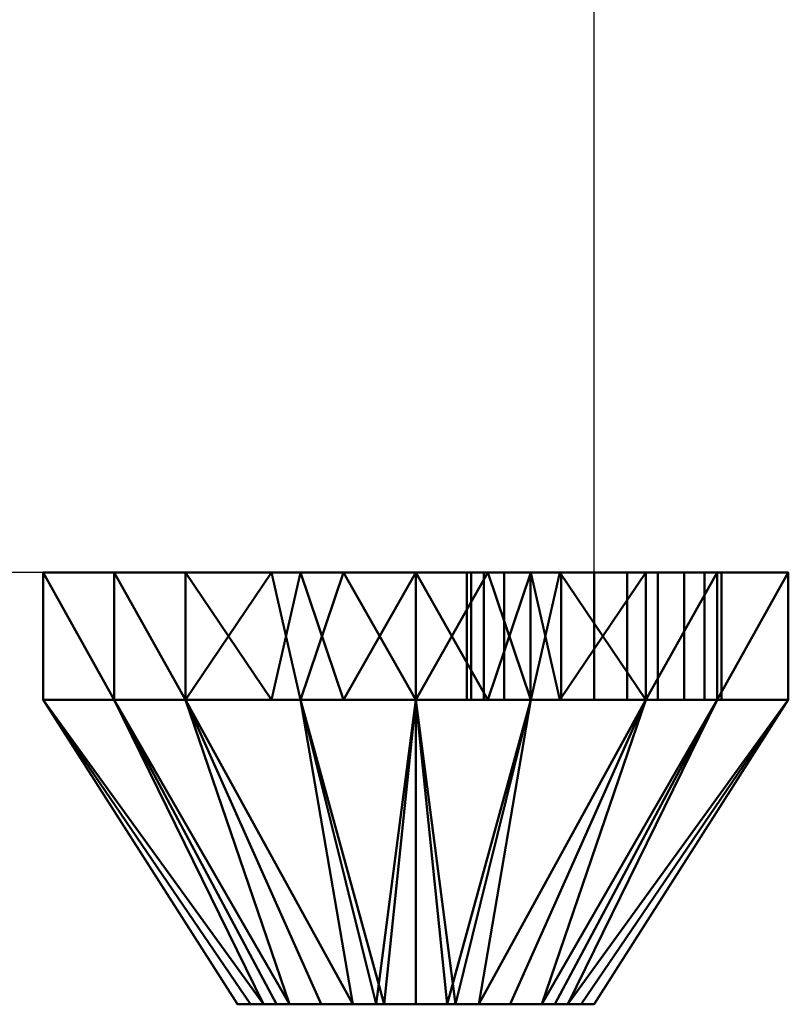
# Model space of a CAD drawing. Header units: millimetres. Extents: x -192 to 140, y -196 to 122.
# Tile 17 of 17: x 44 to 104, y -34 to 43. Entities that reach past the tile are written whole.
import ezdxf

# ---------------------------------------------------------------- set-up
doc = ezdxf.new("R2010")
doc.units = ezdxf.units.MM
doc.layers.add('P-SANR-FIXT', color=6, linetype='Continuous', lineweight=30)

msp = doc.modelspace()

# ---------------------------------------------------------------- linework, layer by layer
at = {"color": 5, "lineweight": 30}
msp.add_line((89, 0), (89, 103.632), dxfattribs=at)
at = {"color": 1, "lineweight": 30}
for p, q in [((76.808, 0, 10.05), (15.848, 0, 10.05)), ((76.808, 0, -10.05), (15.848, 0, -10.05))]:
    msp.add_line(p, q, dxfattribs=at)
at = {"color": 94, "lineweight": 30, "extrusion": (0, 1, 0)}
msp.add_circle((-89, 0), 10.05, dxfattribs=at)

# ---------------------------------------------------------------- meshes
at = {"layer": 'P-SANR-FIXT', "lineweight": 40}
mesh = msp.add_polyface(dxfattribs=at)
corners = [(75, 0), (75, 0, -30.75), (56.926, 0, -24.877), (45.755, 0, -9.502), (45.755, 0, 9.502), (56.926, 0, 24.877), (75, 0, 30.75)]
mesh.append_faces([[corners[k] for k in face] for face in [(0, 4, 5, 6)]], dxfattribs={"vtx0": -1})
mesh.append_faces([[corners[k] for k in face] for face in [(0, 3, 4)]], dxfattribs={"vtx0": -1, "vtx2": -1})
mesh.append_faces([[corners[k] for k in face] for face in [(0, 1, 2, 3)]], dxfattribs={"vtx3": -1})
mesh = msp.add_polyface(dxfattribs=at)
corners = [(75, 0, 30.75), (56.926, 0, 24.877), (45.755, 0, 9.502), (45.755, 0, -9.502), (56.926, 0, -24.877), (75, 0, -30.75), (75, -10, -30.75), (56.926, -10, -24.877), (45.755, -10, -9.502), (45.755, -10, 9.502), (56.926, -10, 24.877), (75, -10, 30.75), (63.679, -10, -27.072), (65.963, 0, -27.814), (51.34, 0, -17.19), (51.34, -10, -17.19), (45.755, 0), (45.755, -10), (51.34, 0, 17.19), (51.34, -10, 17.19), (63.679, 0, 27.072), (65.963, -10, 27.814), (69.34, -10, -28.911), (69.34, 0, 28.911)]
mesh.append_faces([[corners[k] for k in face] for face in [(22, 5, 6), (23, 11, 0)]], dxfattribs={"vtx0": -1})
mesh.append_faces([[corners[k] for k in face] for face in [(7, 4, 12), (5, 22, 13), (11, 23, 21)]], dxfattribs={"vtx0": -1, "vtx1": -1})
mesh.append_faces([[corners[k] for k in face] for face in [(14, 15, 8, 3), (4, 7, 15, 14), (12, 4, 13), (9, 2, 16), (10, 1, 18), (20, 10, 21)]], dxfattribs={"vtx0": -1, "vtx2": -1})
mesh.append_faces([[corners[k] for k in face] for face in [(22, 12, 13), (9, 19, 2), (20, 1, 10), (8, 17, 3), (23, 20, 21)]], dxfattribs={"vtx1": -1, "vtx2": -1})
mesh.append_faces([[corners[k] for k in face] for face in [(17, 9, 16, 3), (19, 10, 18, 2)]], dxfattribs={"vtx1": -1, "vtx3": -1})
mesh = msp.add_polyface(dxfattribs=at)
corners = [(75, 0), (75, 0, 30.75), (93.074, 0, 24.877), (104.245, 0, 9.502), (104.245, 0, -9.502), (93.074, 0, -24.877), (75, 0, -30.75)]
mesh.append_faces([[corners[k] for k in face] for face in [(0, 4, 5, 6)]], dxfattribs={"vtx0": -1})
mesh.append_faces([[corners[k] for k in face] for face in [(4, 0, 3)]], dxfattribs={"vtx0": -1, "vtx1": -1})
mesh.append_faces([[corners[k] for k in face] for face in [(0, 1, 2, 3)]], dxfattribs={"vtx3": -1})
mesh = msp.add_polyface(dxfattribs=at)
corners = [(75, 0, -30.75), (93.074, 0, -24.877), (104.245, 0, -9.502), (104.245, 0, 9.502), (93.074, 0, 24.877), (75, 0, 30.75), (75, -10, 30.75), (93.074, -10, 24.877), (104.245, -10, 9.502), (104.245, -10, -9.502), (93.074, -10, -24.877), (75, -10, -30.75), (86.321, -10, 27.072), (84.037, 0, 27.814), (98.66, 0, 17.19), (98.66, -10, 17.19), (104.245, 0), (104.245, -10), (98.66, 0, -17.19), (98.66, -10, -17.19), (86.321, 0, -27.072), (84.037, -10, -27.814), (80.66, -10, 28.911), (80.66, 0, -28.911)]
mesh.append_faces([[corners[k] for k in face] for face in [(22, 5, 6), (23, 11, 0)]], dxfattribs={"vtx0": -1})
mesh.append_faces([[corners[k] for k in face] for face in [(7, 4, 12), (5, 22, 13), (11, 23, 21)]], dxfattribs={"vtx0": -1, "vtx1": -1})
mesh.append_faces([[corners[k] for k in face] for face in [(14, 15, 8, 3), (4, 7, 15, 14), (12, 4, 13), (9, 2, 16), (10, 1, 18), (20, 10, 21)]], dxfattribs={"vtx0": -1, "vtx2": -1})
mesh.append_faces([[corners[k] for k in face] for face in [(22, 12, 13), (9, 19, 2), (20, 1, 10), (8, 17, 3), (23, 20, 21)]], dxfattribs={"vtx1": -1, "vtx2": -1})
mesh.append_faces([[corners[k] for k in face] for face in [(17, 9, 16, 3), (19, 10, 18, 2)]], dxfattribs={"vtx1": -1, "vtx3": -1})
mesh = msp.add_polyface(dxfattribs=at)
corners = [(79, 0), (79.341, 0, 2.588), (80.34, 0, 5), (81.929, 0, 7.071), (84, 0, 8.66), (86.412, 0, 9.659), (89, 0, 10), (91.588, 0, 9.659), (94, 0, 8.66), (96.071, 0, 7.071), (97.66, 0, 5), (98.659, 0, 2.588), (99, 0), (98.659, 0, -2.588), (97.66, 0, -5), (96.071, 0, -7.071), (94, 0, -8.66), (91.588, 0, -9.659), (89, 0, -10), (86.412, 0, -9.659), (84, 0, -8.66), (81.929, 0, -7.071), (80.34, 0, -5), (79.341, 0, -2.588)]
mesh.append_faces([[corners[k] for k in face] for face in [(6, 4, 5), (15, 12, 13, 14)]], dxfattribs={"vtx0": -1})
mesh.append_faces([[corners[k] for k in face] for face in [(3, 12, 0)]], dxfattribs={"vtx0": -1, "vtx1": -1, "vtx2": -1})
mesh.append_faces([[corners[k] for k in face] for face in [(12, 17, 19, 22)]], dxfattribs={"vtx0": -1, "vtx1": -1, "vtx2": -1, "vtx3": -1})
mesh.append_faces([[corners[k] for k in face] for face in [(6, 12, 3, 4)]], dxfattribs={"vtx0": -1, "vtx1": -1, "vtx3": -1})
mesh.append_faces([[corners[k] for k in face] for face in [(18, 19, 17)]], dxfattribs={"vtx1": -1})
mesh.append_faces([[corners[k] for k in face] for face in [(11, 12, 8)]], dxfattribs={"vtx1": -1, "vtx2": -1})
mesh.append_faces([[corners[k] for k in face] for face in [(9, 10, 11, 8), (20, 21, 22, 19)]], dxfattribs={"vtx2": -1})
mesh.append_faces([[corners[k] for k in face] for face in [(6, 7, 8, 12), (15, 16, 17, 12), (22, 23, 0, 12)]], dxfattribs={"vtx2": -1, "vtx3": -1})
mesh.append_faces([[corners[k] for k in face] for face in [(0, 1, 2, 3)]], dxfattribs={"vtx3": -1})
mesh = msp.add_polyface(dxfattribs=at)
corners = [(99, -10), (98.659, -10, -2.588), (97.66, -10, -5), (96.071, -10, -7.071), (94, -10, -8.66), (91.588, -10, -9.659), (89, -10, -10), (86.412, -10, -9.659), (84, -10, -8.66), (81.929, -10, -7.071), (80.34, -10, -5), (79.341, -10, -2.588), (79, -10), (79, 0), (79.341, 0, -2.588), (80.34, 0, -5), (81.929, 0, -7.071), (84, 0, -8.66), (86.412, 0, -9.659), (89, 0, -10), (91.588, 0, -9.659), (94, 0, -8.66), (96.071, 0, -7.071), (97.66, 0, -5), (98.659, 0, -2.588), (99, 0)]
mesh.append_faces([[corners[k] for k in face] for face in [(13, 14, 11, 12), (0, 1, 24, 25)]], dxfattribs={"vtx1": -1})
mesh.append_faces([[corners[k] for k in face] for face in [(14, 15, 10, 11), (16, 17, 8, 9), (15, 16, 9, 10), (17, 18, 7, 8), (6, 7, 18, 19), (19, 20, 5, 6), (20, 21, 4, 5), (22, 23, 2, 3), (21, 22, 3, 4), (23, 24, 1, 2)]], dxfattribs={"vtx1": -1, "vtx3": -1})
mesh = msp.add_polyface(dxfattribs=at)
corners = [(79, -10), (79.341, -10, 2.588), (80.34, -10, 5), (81.929, -10, 7.071), (84, -10, 8.66), (86.412, -10, 9.659), (89, -10, 10), (91.588, -10, 9.659), (94, -10, 8.66), (96.071, -10, 7.071), (97.66, -10, 5), (98.659, -10, 2.588), (99, -10), (99, 0), (98.659, 0, 2.588), (97.66, 0, 5), (96.071, 0, 7.071), (94, 0, 8.66), (91.588, 0, 9.659), (89, 0, 10), (86.412, 0, 9.659), (84, 0, 8.66), (81.929, 0, 7.071), (80.34, 0, 5), (79.341, 0, 2.588), (79, 0)]
mesh.append_faces([[corners[k] for k in face] for face in [(13, 14, 11, 12), (0, 1, 24, 25)]], dxfattribs={"vtx1": -1})
mesh.append_faces([[corners[k] for k in face] for face in [(14, 15, 10, 11), (16, 17, 8, 9), (15, 16, 9, 10), (17, 18, 7, 8), (6, 7, 18, 19), (19, 20, 5, 6), (20, 21, 4, 5), (22, 23, 2, 3), (21, 22, 3, 4), (23, 24, 1, 2)]], dxfattribs={"vtx1": -1, "vtx3": -1})
mesh = msp.add_polyface(dxfattribs=at)
corners = [(75, -10, 30.75), (56.926, -10, 24.877), (45.755, -10, 9.502), (45.755, -10, -9.502), (56.926, -10, -24.877), (75, -10, -30.75), (75, -33.911, -14), (65.101, -33.911, -9.899), (61, -33.911), (65.101, -33.911, 9.899), (75, -33.911, 14), (63.05, -33.911, -4.95), (63.05, -33.911, 4.95), (70.05, -33.911, -11.95), (70.05, -33.911, 11.95), (51.34, -10, -17.19), (51.34, -10, 17.19), (45.755, -10), (62.025, -33.911, -2.475), (62.025, -33.911, 2.475), (67.575, -33.911, -10.925), (65.963, -10, -27.814), (71.889, -33.911, 12.711), (65.963, -10, 27.814), (67.575, -33.911, 10.925), (64.075, -33.911, -7.425), (64.075, -33.911, 7.425), (72.525, -33.911, -12.975)]
mesh.append_faces([[corners[k] for k in face] for face in [(27, 5, 6)]], dxfattribs={"vtx0": -1})
mesh.append_faces([[corners[k] for k in face] for face in [(5, 27, 21), (17, 19, 2), (3, 18, 17), (19, 17, 8)]], dxfattribs={"vtx0": -1, "vtx1": -1})
mesh.append_faces([[corners[k] for k in face] for face in [(11, 3, 15), (15, 25, 11), (13, 4, 21), (4, 13, 20), (17, 18, 8), (3, 11, 18), (9, 1, 16), (16, 12, 26), (22, 0, 23), (23, 14, 22), (1, 9, 24), (15, 7, 25), (12, 16, 2)]], dxfattribs={"vtx0": -1, "vtx2": -1})
mesh.append_faces([[corners[k] for k in face] for face in [(24, 14, 1), (23, 1, 14), (15, 4, 7), (19, 12, 2), (20, 7, 4), (26, 9, 16), (27, 13, 21)]], dxfattribs={"vtx1": -1, "vtx2": -1})
mesh.append_faces([[corners[k] for k in face] for face in [(22, 10, 0)]], dxfattribs={"vtx2": -1})
mesh = msp.add_polyface(dxfattribs=at)
corners = [(75, -10, -30.75), (93.074, -10, -24.877), (104.245, -10, -9.502), (104.245, -10, 9.502), (93.074, -10, 24.877), (75, -10, 30.75), (75, -33.911, 14), (84.899, -33.911, 9.899), (89, -33.911), (84.899, -33.911, -9.899), (75, -33.911, -14), (86.95, -33.911, 4.95), (86.95, -33.911, -4.95), (79.95, -33.911, 11.95), (79.95, -33.911, -11.95), (98.66, -10, 17.19), (98.66, -10, -17.19), (104.245, -10), (87.975, -33.911, 2.475), (87.975, -33.911, -2.475), (82.425, -33.911, 10.925), (84.037, -10, 27.814), (78.111, -33.911, -12.711), (84.037, -10, -27.814), (82.425, -33.911, -10.925), (85.925, -33.911, 7.425), (85.925, -33.911, -7.425), (77.475, -33.911, 12.975)]
mesh.append_faces([[corners[k] for k in face] for face in [(27, 5, 6)]], dxfattribs={"vtx0": -1})
mesh.append_faces([[corners[k] for k in face] for face in [(5, 27, 21), (17, 19, 2), (3, 18, 17), (19, 17, 8)]], dxfattribs={"vtx0": -1, "vtx1": -1})
mesh.append_faces([[corners[k] for k in face] for face in [(11, 3, 15), (15, 25, 11), (13, 4, 21), (4, 13, 20), (17, 18, 8), (3, 11, 18), (9, 1, 16), (16, 12, 26), (22, 0, 23), (23, 14, 22), (1, 9, 24), (15, 7, 25), (12, 16, 2)]], dxfattribs={"vtx0": -1, "vtx2": -1})
mesh.append_faces([[corners[k] for k in face] for face in [(24, 14, 1), (23, 1, 14), (15, 4, 7), (19, 12, 2), (20, 7, 4), (26, 9, 16), (27, 13, 21)]], dxfattribs={"vtx1": -1, "vtx2": -1})
mesh.append_faces([[corners[k] for k in face] for face in [(22, 10, 0)]], dxfattribs={"vtx2": -1})
mesh = msp.add_polyface(dxfattribs=at)
corners = [(79, -10), (79.341, -10, -2.588), (80.34, -10, -5), (81.929, -10, -7.071), (84, -10, -8.66), (86.412, -10, -9.659), (89, -10, -10), (91.588, -10, -9.659), (94, -10, -8.66), (96.071, -10, -7.071), (97.66, -10, -5), (98.659, -10, -2.588), (99, -10), (98.659, -10, 2.588), (97.66, -10, 5), (96.071, -10, 7.071), (94, -10, 8.66), (91.588, -10, 9.659), (89, -10, 10), (86.412, -10, 9.659), (84, -10, 8.66), (81.929, -10, 7.071), (80.34, -10, 5), (79.341, -10, 2.588)]
mesh.append_faces([[corners[k] for k in face] for face in [(13, 16, 12)]], dxfattribs={"vtx0": -1, "vtx1": -1})
mesh.append_faces([[corners[k] for k in face] for face in [(21, 12, 18, 20), (0, 12, 21)]], dxfattribs={"vtx0": -1, "vtx1": -1, "vtx2": -1})
mesh.append_faces([[corners[k] for k in face] for face in [(7, 12, 2, 5)]], dxfattribs={"vtx0": -1, "vtx1": -1, "vtx2": -1, "vtx3": -1})
mesh.append_faces([[corners[k] for k in face] for face in [(11, 12, 9, 10), (4, 5, 2, 3), (19, 20, 18)]], dxfattribs={"vtx1": -1})
mesh.append_faces([[corners[k] for k in face] for face in [(5, 6, 7), (22, 23, 0, 21)]], dxfattribs={"vtx2": -1})
mesh.append_faces([[corners[k] for k in face] for face in [(7, 8, 9, 12), (0, 1, 2, 12), (16, 17, 18, 12)]], dxfattribs={"vtx2": -1, "vtx3": -1})
mesh.append_faces([[corners[k] for k in face] for face in [(13, 14, 15, 16)]], dxfattribs={"vtx3": -1})
mesh = msp.add_polyface(dxfattribs=at)
corners = [(75, -33.911, 14), (65.101, -33.911, 9.899), (61, -33.911), (65.101, -33.911, -9.899), (75, -33.911, -14), (75, -33.911)]
mesh.append_faces([[corners[k] for k in face] for face in [(5, 2, 3, 4)]], dxfattribs={"vtx0": -1})
mesh.append_faces([[corners[k] for k in face] for face in [(5, 0, 1, 2)]], dxfattribs={"vtx3": -1})
mesh = msp.add_polyface(dxfattribs=at)
corners = [(75, -33.911, -14), (84.899, -33.911, -9.899), (89, -33.911), (84.899, -33.911, 9.899), (75, -33.911, 14), (75, -33.911)]
mesh.append_faces([[corners[k] for k in face] for face in [(3, 4, 5, 2)]], dxfattribs={"vtx2": -1})
mesh.append_faces([[corners[k] for k in face] for face in [(5, 0, 1, 2)]], dxfattribs={"vtx3": -1})

doc.saveas('drawing.dxf')
